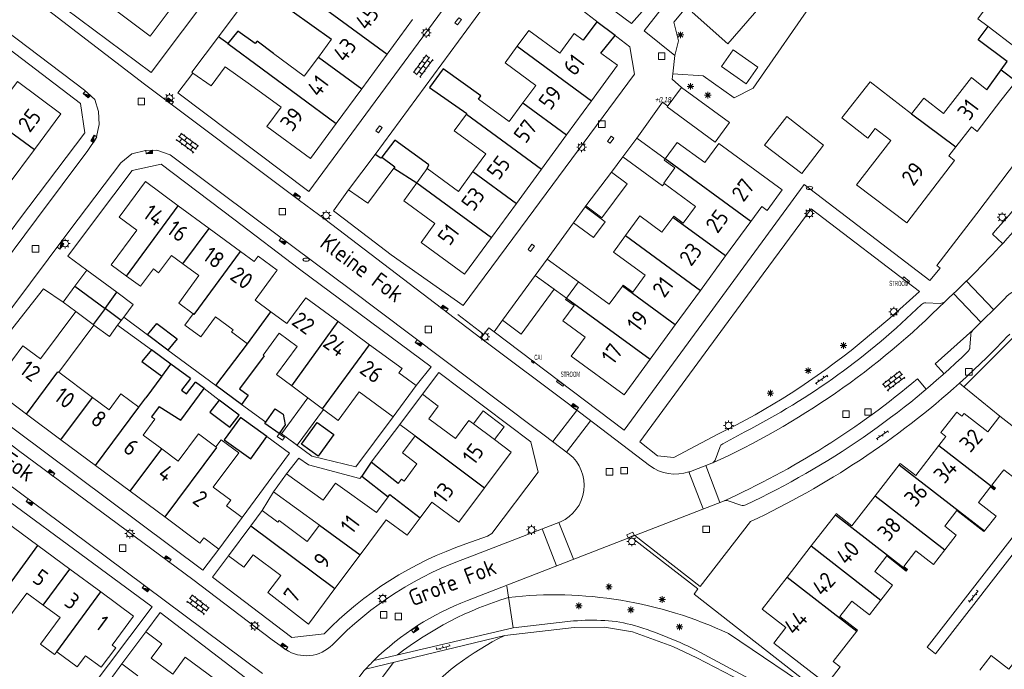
# Model space of a CAD drawing. Extents: x 168769 to 512904, y 516715 to 1559940.
# Tile 129 of 186: x 169807 to 169957, y 519681 to 519780. Entities that reach past the tile are written whole.
import ezdxf
from ezdxf.enums import TextEntityAlignment as Align

# ---------------------------------------------------------------- set-up
doc = ezdxf.new("R2010")
doc.units = 0
doc.header["$MEASUREMENT"] = 0
doc.layers.get('0').update_dxf_attribs({"linetype": 'CONTINUOUS'})
for name, color, linetype, lineweight in [('B01_HOOFDGEBOUW', 10, 'CONTINUOUS', 0), ('B02_bijgebouw', 12, 'CONTINUOUS', 0), ('B07_scheidingsmuur', 14, 'CONTINUOUS', 25), ('H01_HOOGTEPUNT', 7, 'CONTINUOUS', 18), ('Q04_wegmarkering', 7, 'CONTINUOUS', 0), ('Q21_LANTAARNPAAL', 7, 'CONTINUOUS', 18), ('Q23_kolk', 7, 'CONTINUOUS', 18), ('Q26_BOOM', 7, 'CONTINUOUS', 18), ('Q28_rioolput', 7, 'CONTINUOUS', 18), ('Q92_BRANDKRAAN', 7, 'CONTINUOUS', 0), ('Q97_TROTTOIRKOLK', 7, 'CONTINUOUS', 0), ('S02_symb_open_verh', 7, 'CONTINUOUS', 13), ('T04_Haag', 72, 'CONTINUOUS', 0), ('T09_INSTEEKSLOOT', 72, 'CONTINUOUS', 0), ('T51_CULTUURSCHEIDING', 3, 'CONTINUOUS', 0), ('V00_kant_verharding', 252, 'CONTINUOUS', 0), ('V04_Kant_op_inrit', 254, 'CONTINUOUS', 13), ('V11_VERKEERSDREMPEL', 7, 'CONTINUOUS', 0), ('W00_KANT_WATER', 140, 'CONTINUOUS', 0)]:
    doc.layers.add(name, color=color, linetype=linetype, lineweight=lineweight)
for name, color, linetype in [('B11_dakrand_hoofdgebouw', 20, 'CONTINUOUS'), ('B14_dakrand_bijgebouw', 30, 'CONTINUOUS'), ('Z02_Huisnummer', 253, 'CONTINUOUS'), ('Z06_STRAATNAAM', 7, 'CONTINUOUS')]:
    doc.layers.add(name, color=color, linetype=linetype)
doc.styles.add('ISOCP', font='isocp.shx', dxfattribs={"height": 1.8})
doc.styles.get("Standard").update_dxf_attribs({"font": 'ISOB.SHX'})

# ---------------------------------------------------------------- blocks, each defined once
blk = doc.blocks.new('Q21')
at = {"color": 0}
for points in [[(-1.5, 0), (-1, 0)], [(-1.06, 1.06), (-0.71, 0.71)], [(0, 1.5), (0, 1)], [(1.06, 1.06), (0.71, 0.71)], [(1.5, 0), (1, 0)], [(-1.06, -1.06), (-0.71, -0.71)], [(0, -1.5), (0, -1)], [(1.06, -1.06), (0.71, -0.71)]]:
    blk.add_lwpolyline(points, dxfattribs=at)
blk.add_circle((0, 0), 1, dxfattribs=at)
blk = doc.blocks.new('Q26')
at = {"color": 0}
for p, q in [((-1, 0), (1, 0)), ((-0.7, 0.7), (0.7, -0.7)), ((0.7, 0.7), (-0.7, -0.7)), ((0, 1), (0, -1))]:
    blk.add_line(p, q, dxfattribs=at)
blk = doc.blocks.new('Q28')
at = {"color": 0}
blk.add_lwpolyline([(1, 1), (1, -1), (-1, -1), (-1, 1)], close=True, dxfattribs=at)
blk = doc.blocks.new('Q23')
at = {"color": 0}
blk.add_lwpolyline([(0.99, -0.5), (-0.99, -0.5), (-0.99, 0.5), (0.99, 0.5), (0.99, -0.5)], dxfattribs=at)
blk = doc.blocks.new('Q97')
blk.add_hatch(color=256).paths.add_polyline_path([(-1, 1), (-1, 0), (1, 1)])
blk.add_line((1, 1), (-1, 0))
at = {"color": 0}
for points in [[(-1, 0), (-1, 1), (1, 1), (1, 0), (-1, 0)], [(0, 0.8), (0, 1)]]:
    blk.add_lwpolyline(points, dxfattribs=at)
blk = doc.blocks.new('Q92')
at = {"color": 0}
blk.add_ellipse((0, 0), major_axis=(-0.991, 0), ratio=0.499983, start_param=1.570796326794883, end_param=7.853981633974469, dxfattribs=at)
blk = doc.blocks.new('S024')
at = {"color": 0}
for p, q in [((0, 1.2), (6.7, 1.2)), ((0, 0), (6.7, 0)), ((0.2, 1.2), (0.2, 0)), ((1.25, 1.5), (1.25, 1.2)), ((1.25, 0), (1.25, -1.2)), ((2.3, 1.2), (2.3, 0)), ((3.35, 1.5), (3.35, 1.2)), ((3.35, 0), (3.35, -1.2)), ((4.4, 1.2), (4.4, 0)), ((5.45, 1.5), (5.45, 1.2)), ((5.45, 0), (5.45, -1.2)), ((6.5, 1.2), (6.5, 0)), ((0, -1.2), (6.7, -1.2)), ((0.2, -1.2), (0.2, -1.5)), ((2.3, -1.2), (2.3, -1.5)), ((4.4, -1.2), (4.4, -1.5)), ((6.5, -1.2), (6.5, -1.5))]:
    blk.add_line(p, q, dxfattribs=at)
blk = doc.blocks.new('S026')
for p, q in [((0, 0), (4.4, 0)), ((0.2, 0.5), (0.2, 0)), ((1.2, 0), (1.2, -0.5)), ((2.2, 0.5), (2.2, 0)), ((3.2, 0), (3.2, -0.5)), ((4.2, 0.5), (4.2, 0))]:
    blk.add_line(p, q)

msp = doc.modelspace()

# ---------------------------------------------------------------- linework, layer by layer
at = {"layer": 'B01_HOOFDGEBOUW'}
for p, q in [((169904.99, 519759.18), (169904.99, 519759.18)), ((169918.04, 519749.64), (169914.2, 519744.4)), ((169914.2, 519744.4), (169910.37, 519739.15)), ((169910.37, 519739.15), (169906.53, 519733.9)), ((169906.53, 519733.9), (169902.7, 519728.66))]:
    msp.add_line(p, q, dxfattribs=at)
for points in [[(169954.18, 519779.34), (169952.59, 519780.55), (169954.7, 519783.32), (169955.95, 519782.37), (169959.79, 519787.41)], [(169830.54, 519783.18), (169826.55, 519777.88), (169820.27, 519782.59), (169822.34, 519785.35)], [(169866.54, 519780.41), (169862.66, 519775.14)], [(169958.38, 519776.35), (169958.27, 519776.21), (169954.18, 519779.34)], [(169833.08, 519772.27), (169832.92, 519772.38), (169836.95, 519777.77)], [(169882.46, 519776.34), (169884.22, 519778.75), (169888.94, 519775.3), (169891.13, 519778.29), (169892.49, 519777.28)], [(169852.2, 519774.71), (169854.19, 519777.43)], [(169883.33, 519767.71), (169885.29, 519770.38), (169880.61, 519773.81), (169882.46, 519776.34)], [(169845.33, 519775.23), (169850.04, 519771.77), (169852.2, 519774.71)], [(169862.66, 519775.14), (169858.79, 519769.87)], [(169895.22, 519775.29), (169897.74, 519773.45), (169893.79, 519768.05)], [(169841.83, 519770.47), (169837.98, 519773.21), (169835.85, 519770.33), (169833.08, 519772.27)], [(169799.52, 519771.43), (169804.14, 519768), (169806.36, 519770.98), (169812.98, 519766.06), (169808.95, 519760.64)], [(169854.91, 519764.59), (169850.97, 519759.23), (169844.33, 519764.11), (169846.49, 519767.05), (169841.83, 519770.47)], [(169942.51, 519766.04), (169936.19, 519770.95), (169931.9, 519765.42), (169935.85, 519762.36), (169936.99, 519763.84), (169939.36, 519762), (169934.12, 519755.24)], [(169953.99, 519769.73), (169951.63, 519771.57), (169947.39, 519766.12), (169944.39, 519768.46), (169942.51, 519766.04)], [(169958.45, 519771.05), (169956.13, 519768.07)], [(169858.79, 519769.87), (169854.91, 519764.59)], [(169876.55, 519768.3), (169881.25, 519764.86), (169883.33, 519767.71)], [(169893.79, 519768.05), (169889.97, 519762.84)], [(169952.49, 519763.38), (169956.13, 519768.07)], [(169875.72, 519757.26), (169877.68, 519759.95), (169872.88, 519763.46), (169874.73, 519765.99)], [(169874.73, 519765.99), (169874.81, 519766.09)], [(169889.97, 519762.84), (169886.16, 519757.63)], [(169949.26, 519761.02), (169951.62, 519764.06), (169952.49, 519763.38)], [(169918.04, 519749.64), (169919.7, 519751.92), (169920.51, 519751.33), (169922.81, 519754.48), (169913.16, 519761.54), (169911.02, 519758.62), (169906.82, 519761.68), (169904.99, 519759.18)], [(169808.95, 519760.64), (169804.92, 519755.22)], [(169856.78, 519754.47), (169860.84, 519759.84)], [(169949.06, 519758.96), (169948.19, 519759.63), (169949.26, 519761.02)], [(169906.16, 519750.28), (169906.29, 519750.45), (169907.75, 519749.39), (169909.62, 519751.96), (169904.78, 519755.5), (169906.48, 519757.82), (169904.86, 519759), (169904.99, 519759.18)], [(169934.12, 519755.24), (169941.79, 519749.46), (169949.06, 519758.96)], [(169863.67, 519757.77), (169859.7, 519752.45), (169856.78, 519754.47)], [(169867.18, 519755.53), (169868.77, 519757.71)], [(169868.77, 519757.71), (169873.5, 519754.24), (169875.72, 519757.26)], [(169886.16, 519757.63), (169882.34, 519752.41)], [(169825.83, 519755.72), (169821.85, 519750.3), (169824.51, 519748.35), (169820.63, 519743.06)], [(169825.83, 519755.72), (169830.84, 519752.05)], [(169878.53, 519747.22), (169874.44, 519741.62), (169867.83, 519746.46), (169869.94, 519749.35), (169865.2, 519752.82), (169867.18, 519755.53)], [(169882.34, 519752.41), (169878.53, 519747.22)], [(169830.84, 519752.05), (169835.54, 519748.6)], [(169898.94, 519747.51), (169901.12, 519750.49), (169904.51, 519748.01), (169906.16, 519750.28)], [(169835.54, 519748.6), (169840.34, 519745.08)], [(169898.49, 519739.78), (169898.62, 519739.96), (169900.07, 519738.9), (169901.95, 519741.46), (169897.11, 519745), (169898.94, 519747.51)], [(169840.34, 519745.08), (169842.42, 519743.55)], [(169829.82, 519744.49), (169827.85, 519741.84), (169827.05, 519742.44), (169825.1, 519739.78)], [(169829.82, 519744.49), (169831.55, 519743.21)], [(169831.55, 519743.21), (169833.98, 519741.41)], [(169845.31, 519741.43), (169845.9, 519742.24), (169843.01, 519744.36), (169842.42, 519743.55)], [(169820.63, 519743.06), (169822.98, 519741.33)], [(169822.98, 519741.33), (169825.1, 519739.78)], [(169833.11, 519735.6), (169830.91, 519737.22), (169833.98, 519741.41)], [(169844.96, 519735.88), (169842.54, 519737.66), (169845.31, 519741.43)], [(169898.49, 519739.78), (169896.48, 519737.04), (169891.8, 519740.46), (169889.97, 519737.96)], [(169855.17, 519734.4), (169850.25, 519738.01), (169847.38, 519734.11), (169844.96, 519735.88)], [(169902.7, 519728.66), (169898.73, 519723.23), (169890.69, 519729.11), (169892.83, 519732.03), (169889.43, 519734.51), (169891.13, 519736.83), (169889.84, 519737.78), (169889.97, 519737.96)], [(169809.87, 519728.74), (169815.22, 519735.93)], [(169815.22, 519735.93), (169817.87, 519733.97)], [(169838.95, 519732.82), (169839.2, 519733.17), (169836.5, 519735.15), (169834.26, 519732.08), (169831.84, 519733.86), (169833.11, 519735.6)], [(169859.98, 519730.87), (169855.17, 519734.4)], [(169812.64, 519726.68), (169817.99, 519733.88)], [(169817.87, 519733.97), (169817.99, 519733.88)], [(169838.95, 519732.82), (169841.39, 519731.03)], [(169843.76, 519729.29), (169846.21, 519732.63), (169848.93, 519730.63)], [(169809.87, 519728.74), (169807.18, 519730.73), (169802.39, 519724.29), (169807.72, 519720.32)], [(169848.93, 519730.63), (169845.8, 519726.36), (169848.14, 519724.61)], [(169867.09, 519724.67), (169864.45, 519726.6), (169864.92, 519727.24), (169859.98, 519730.87)], [(169812.64, 519726.68), (169817.78, 519722.86)], [(169848.14, 519724.61), (169852.82, 519721.12)], [(169858.41, 519723.68), (169855.22, 519719.32)], [(169858.41, 519723.68), (169863.58, 519719.89)], [(169863.58, 519719.89), (169867.09, 519724.67)], [(169817.78, 519722.86), (169820.31, 519720.98), (169822.1, 519723.39)], [(169824.84, 519721.35), (169822.1, 519723.39)], [(169868.04, 519723.33), (169864.61, 519718.73)], [(169875.81, 519718.82), (169875.11, 519719.34), (169873.05, 519716.58), (169869, 519719.61), (169870.44, 519721.53), (169868.04, 519723.33)], [(169852.82, 519721.12), (169855.22, 519719.32)], [(169807.72, 519720.32), (169812.98, 519716.41)], [(169828.33, 519715.02), (169825.49, 519717.12), (169827.28, 519719.53), (169826.77, 519719.91)], [(169955.19, 519708.9), (169955.19, 519708.9), (169955.29, 519709.03), (169954.72, 519709.47), (169955.96, 519711.07), (169956.56, 519711.84), (169959.23, 519709.79), (169960.9, 519711.91), (169961.97, 519711.09), (169963.98, 519713.73), (169955.94, 519719.98), (169954.11, 519717.62), (169950.51, 519720.41), (169950.18, 519719.98), (169949.4, 519720.59), (169946.97, 519717.49), (169947.76, 519716.87), (169946.69, 519715.5)], [(169864.61, 519718.73), (169866.92, 519717)], [(169879.01, 519716.42), (169875.81, 519718.82)], [(169812.98, 519716.41), (169818.25, 519712.49)], [(169833.91, 519717.31), (169830.83, 519713.16)], [(169836.56, 519715.32), (169833.91, 519717.31)], [(169836.17, 519709.18), (169840.05, 519714.4), (169837.36, 519716.4), (169836.56, 519715.32)], [(169866.92, 519717), (169864.97, 519714.4), (169867.19, 519712.71)], [(169877.49, 519709.09), (169881.55, 519714.52), (169879.01, 519716.42)], [(169830.83, 519713.16), (169828.33, 519715.02)], [(169946.69, 519715.5), (169946.69, 519715.5), (169943.15, 519710.95), (169940.79, 519712.78)], [(169818.25, 519712.49), (169823.53, 519708.57)], [(169867.19, 519712.71), (169865.23, 519710.09), (169864.82, 519710.4), (169864.34, 519709.76)], [(169933.42, 519703.3), (169936.96, 519707.86), (169940.64, 519712.6), (169940.79, 519712.78)], [(169852.33, 519703.41), (169845.35, 519708.47), (169847.35, 519711.23), (169852.91, 519707.19), (169854.8, 519709.81)], [(169840.57, 519704.55), (169838.2, 519706.31), (169838.85, 519707.19), (169836.17, 519709.18)], [(169861.01, 519705.3), (169854.8, 519709.81)], [(169867.67, 519704.48), (169869.47, 519706.89), (169873.55, 519703.83), (169877.49, 519709.09)], [(169953.54, 519702.4), (169953.63, 519702.52), (169955.38, 519704.77), (169952.69, 519706.86), (169954.53, 519709.23), (169955.1, 519708.78), (169955.19, 519708.9)], [(169823.53, 519708.57), (169828.81, 519704.64)], [(169862.81, 519707.71), (169861.01, 519705.3)], [(169828.81, 519704.64), (169834.15, 519700.67), (169834.72, 519701.44), (169837, 519699.75)], [(169837, 519699.75), (169840.57, 519704.55)], [(169843.6, 519705.6), (169841.89, 519703.31)], [(169845.99, 519703.82), (169843.6, 519705.6)], [(169858.57, 519698.89), (169862.53, 519704.2), (169865.69, 519701.84), (169867.67, 519704.48)], [(169919.76, 519690.58), (169923.56, 519695.48), (169927.24, 519700.22), (169930.92, 519704.96), (169931.06, 519705.14)], [(169933.42, 519703.3), (169931.06, 519705.14)], [(169947.58, 519703.23), (169949.42, 519705.6), (169953.54, 519702.4)], [(169798.58, 519701.24), (169801.2, 519699.3), (169804.58, 519703.88), (169809.47, 519700.27)], [(169841.89, 519703.31), (169838.47, 519698.74)], [(169845.99, 519703.82), (169846.2, 519704.1), (169850.46, 519700.91)], [(169852.33, 519703.41), (169850.46, 519700.91)], [(169949.32, 519701.88), (169947.58, 519703.23)], [(169945.84, 519697.39), (169947.57, 519699.62), (169949.32, 519701.88)], [(169809.47, 519700.27), (169814.31, 519696.7)], [(169838.47, 519698.74), (169840.84, 519696.97), (169842.25, 519698.85), (169846.44, 519695.72), (169844.49, 519693.11), (169850.66, 519688.33), (169854.7, 519693.73)], [(169854.7, 519693.73), (169858.57, 519698.89)], [(169939.59, 519694.24), (169936.91, 519696.32), (169938.75, 519698.69)], [(169938.75, 519698.69), (169941.71, 519696.39)], [(169941.9, 519696.64), (169941.32, 519697.09), (169943.16, 519699.47), (169945.84, 519697.39)], [(169814.31, 519696.7), (169819.05, 519693.21)], [(169941.71, 519696.39), (169941.8, 519696.51), (169941.9, 519696.64)], [(169936.11, 519689.75), (169937.85, 519691.98), (169939.59, 519694.24)], [(169810.27, 519691.22), (169807.8, 519693.05), (169804.44, 519688.5), (169802.08, 519690.24)], [(169819.05, 519693.21), (169824.05, 519689.52)], [(169812.84, 519689.33), (169810.27, 519691.22)], [(169934.27, 519687.38), (169931.59, 519689.46), (169933.43, 519691.83), (169936.11, 519689.75)], [(169812.84, 519689.33), (169809.84, 519685.27), (169812.02, 519683.67), (169812.34, 519684.11)], [(169819.11, 519681.73), (169821.32, 519684.72), (169820.79, 519685.11), (169824.05, 519689.52)], [(169919.76, 519690.58), (169923.37, 519687.78), (169921.55, 519685.43), (169929.61, 519679.17), (169931.65, 519681.79), (169930.58, 519682.62)], [(169822.26, 519682.24), (169825.9, 519687.14)], [(169825.9, 519687.14), (169828.34, 519685.33), (169826.72, 519683.15), (169830.02, 519680.7), (169831.92, 519683.26), (169840.05, 519677.22), (169836.13, 519671.94)], [(169930.58, 519682.62), (169934.17, 519687.24), (169934.27, 519687.38)], [(169812.34, 519684.11), (169815.47, 519681.81), (169816.71, 519683.5), (169819.11, 519681.73)], [(169959.37, 519684.05), (169958.79, 519684.5), (169958.6, 519684.25), (169959.18, 519683.8), (169957.34, 519681.43), (169954.66, 519683.51), (169952.93, 519681.28)], [(169822.26, 519682.24), (169824.68, 519680.45)]]:
    msp.add_lwpolyline(points, dxfattribs=at)
at = {"layer": 'B02_bijgebouw'}
for points in [[(169907.47, 519770.08), (169914.79, 519764.72), (169912.62, 519761.76), (169905.3, 519767.12)], [(169883.07, 519732.51), (169888.07, 519739.35), (169885.21, 519741.43), (169880.21, 519734.6)]]:
    msp.add_lwpolyline(points, close=True, dxfattribs=at)
for points in [[(169929.1, 519761.27), (169925.82, 519756.98), (169920.13, 519761.26), (169923.5, 519765.64), (169929.1, 519761.27)], [(169904.99, 519759.18), (169900.66, 519762.35), (169898.57, 519759.49), (169904.6, 519755.08), (169904.86, 519755.44)], [(169892.93, 519752.03), (169895.33, 519750.22), (169899.21, 519755.37), (169896.81, 519757.18), (169892.93, 519752.03)], [(169891.04, 519749.44), (169892.82, 519751.86), (169895.87, 519749.6), (169894.09, 519747.19), (169891.04, 519749.44)], [(169885.21, 519741.43), (169889.97, 519737.96), (169891.8, 519740.46), (169887.04, 519743.93), (169885.21, 519741.43)], [(169815.11, 519739.8), (169816.92, 519742.24)], [(169816.92, 519742.24), (169821.5, 519738.86)], [(169941.98, 519740.26), (169942.18, 519740.49), (169941.32, 519741.2), (169941.13, 519740.96), (169941.98, 519740.26)], [(169813.3, 519737.35), (169815.11, 519739.8)], [(169821.5, 519738.86), (169823.97, 519737.03), (169822.54, 519735.1)], [(169815.22, 519735.93), (169813.3, 519737.35)], [(169822.16, 519734.59), (169821.61, 519733.84)], [(169822.54, 519735.1), (169822.16, 519734.59)], [(169821.61, 519733.84), (169820.35, 519732.14), (169817.99, 519733.88)], [(169884.94, 519728.05), (169885.09, 519728.24), (169884.79, 519728.49), (169884.63, 519728.3), (169884.94, 519728.05)], [(169889.39, 519724.58), (169889.54, 519724.78), (169888.59, 519725.48), (169888.44, 519725.27), (169889.39, 519724.58)], [(169852.98, 519721), (169848.95, 519715.59), (169846.57, 519717.32), (169850.56, 519722.8)], [(169879.01, 519716.42), (169880.48, 519718.38), (169877.27, 519720.78), (169875.81, 519718.82)], [(169822.26, 519682.24), (169820.46, 519679.82)]]:
    msp.add_lwpolyline(points, dxfattribs=at)
at = {"layer": 'B07_scheidingsmuur'}
for p, q in [((169918.04, 519749.64), (169904.99, 519759.18)), ((169914.2, 519744.4), (169906.16, 519750.28)), ((169898.94, 519747.51), (169910.37, 519739.15)), ((169906.53, 519733.9), (169898.49, 519739.78)), ((169889.97, 519737.96), (169902.7, 519728.66))]:
    msp.add_line(p, q, dxfattribs=at)
for points in [[(169851.35, 519783.45), (169862.66, 519775.14)], [(169838.41, 519776.79), (169838.38, 519776.75), (169843.61, 519772.9)], [(169882.46, 519776.34), (169893.79, 519768.05)], [(169852.2, 519774.71), (169858.79, 519769.87)], [(169843.61, 519772.9), (169854.91, 519764.59)], [(169956.18, 519772.77), (169958.45, 519771.05)], [(169883.33, 519767.71), (169889.97, 519762.84)], [(169874.73, 519765.99), (169886.16, 519757.63)], [(169942.51, 519766.04), (169949.26, 519761.02)], [(169802.26, 519765.51), (169808.95, 519760.64)], [(169861.82, 519759.45), (169863.83, 519757.98), (169863.67, 519757.77)], [(169875.72, 519757.26), (169882.34, 519752.41)], [(169867.18, 519755.53), (169878.53, 519747.22)], [(169822.98, 519741.33), (169830.84, 519752.05)], [(169831.55, 519743.21), (169835.54, 519748.6)], [(169833.29, 519735.47), (169840.34, 519745.08)], [(169815.11, 519739.8), (169819.69, 519736.41)], [(169819.69, 519736.41), (169821.5, 519738.86)], [(169819.69, 519736.41), (169817.87, 519733.97)], [(169822.16, 519734.59), (169819.69, 519736.41)], [(169833.29, 519735.47), (169833.11, 519735.6)], [(169841.39, 519731.03), (169844.96, 519735.88)], [(169848.14, 519724.61), (169855.17, 519734.4)], [(169852.82, 519721.12), (169859.98, 519730.87)], [(169807.72, 519720.32), (169812.52, 519726.77)], [(169812.52, 519726.77), (169812.64, 519726.68)], [(169828.33, 519726.07), (169828.34, 519726.06), (169829.73, 519727.93)], [(169812.98, 519716.41), (169817.78, 519722.86)], [(169818.25, 519712.49), (169824.84, 519721.35)], [(169866.92, 519717), (169877.49, 519709.09)], [(169823.53, 519708.57), (169828.33, 519715.02)], [(169836.68, 519715.23), (169828.81, 519704.64)], [(169836.56, 519715.32), (169836.68, 519715.23)], [(169946.69, 519715.5), (169955.19, 519708.9)], [(169940.64, 519712.6), (169953.63, 519702.52)], [(169862.81, 519707.71), (169863.06, 519708.05)], [(169863.06, 519708.05), (169867.67, 519704.48)], [(169936.96, 519707.86), (169947.57, 519699.62)], [(169930.92, 519704.96), (169941.8, 519696.51)], [(169841.89, 519703.31), (169854.7, 519693.73)], [(169852.33, 519703.41), (169858.57, 519698.89)], [(169803.62, 519692.33), (169809.47, 519700.27)], [(169927.24, 519700.22), (169937.85, 519691.98)], [(169810.27, 519691.22), (169814.31, 519696.7)], [(169923.56, 519695.48), (169934.17, 519687.24)], [(169812.34, 519684.11), (169819.05, 519693.21)]]:
    msp.add_lwpolyline(points, dxfattribs=at)
at = {"layer": 'B11_dakrand_hoofdgebouw'}
for points in [[(169847.13, 519786.55), (169845.17, 519783.87), (169854.19, 519777.43)], [(169956.18, 519772.77), (169957.06, 519774), (169952.67, 519777.33), (169954.18, 519779.34)], [(169838.41, 519776.79), (169836.95, 519777.77)], [(169845.33, 519775.23), (169842.86, 519777.14), (169842.53, 519776.75), (169839.9, 519778.67), (169838.41, 519776.79)], [(169876.55, 519768.3), (169876.9, 519768.8), (169871.19, 519772.9), (169869.09, 519770.06), (169874.81, 519766.09)], [(169953.99, 519769.73), (169956.18, 519772.77)], [(169868.77, 519757.71), (169869.02, 519758.3), (169863.81, 519762.05), (169861.82, 519759.45)], [(169861.82, 519759.45), (169861.71, 519759.32), (169860.84, 519759.84)], [(169863.67, 519757.77), (169867.18, 519755.53)], [(169826.77, 519730.12), (169825.31, 519728.3), (169828.33, 519726.07)], [(169829.73, 519727.93), (169826.77, 519730.12)], [(169836.54, 519724.65), (169841.39, 519731.03)], [(169843.76, 519729.29), (169843.91, 519729.18), (169840.18, 519724.18), (169841.48, 519723.17), (169840.46, 519721.75)], [(169832.73, 519725.73), (169829.73, 519727.93)], [(169828.33, 519726.07), (169825.89, 519722.8)], [(169834.81, 519724.19), (169833.48, 519725.17)], [(169827.94, 519721.48), (169831.25, 519719.37), (169834.81, 519724.19)], [(169840.46, 519721.75), (169836.54, 519724.65)], [(169860.2, 519712.97), (169858.78, 519710.83)], [(169864.34, 519709.76), (169860.2, 519712.97)], [(169858.78, 519710.83), (169862.81, 519707.71)]]:
    msp.add_lwpolyline(points, dxfattribs=at)
at = {"layer": 'B11_dakrand_hoofdgebouw', "flags": 128}
for points in [[(169895.22, 519775.29), (169897.37, 519777.97), (169894.57, 519780.05), (169892.49, 519777.28)], [(169832.73, 519725.73), (169831.35, 519723.94), (169832.11, 519723.37), (169833.48, 519725.17)], [(169824.84, 519721.35), (169825.89, 519722.8)], [(169827.94, 519721.48), (169826.77, 519719.91)]]:
    msp.add_lwpolyline(points, dxfattribs=at)
at = {"layer": 'B14_dakrand_bijgebouw'}
for points in [[(169826.18, 519732.37), (169827.58, 519734.1), (169830.68, 519731.79), (169829.25, 519730.04)], [(169829.25, 519730.04), (169826.18, 519732.37)], [(169837.09, 519722.43), (169835.67, 519720.6), (169838.68, 519718.32), (169840.12, 519720.16), (169837.09, 519722.43)], [(169846.21, 519717.33), (169844.04, 519718.89), (169845.61, 519721.11), (169846.81, 519720.28), (169847.12, 519718.67), (169846.21, 519717.33)], [(169844.33, 519716.9), (169840.3, 519719.78), (169837.85, 519716.4), (169841.89, 519713.5), (169844.33, 519716.9)], [(169854.53, 519717.22), (169852.14, 519713.89), (169849.61, 519715.71), (169852.01, 519719.04), (169854.53, 519717.22)]]:
    msp.add_lwpolyline(points, dxfattribs=at)
at = {"layer": 'Q04_wegmarkering'}
for points in [[(169963.07, 519754.27), (169961.4, 519755.59, -0.021495), (169954.82, 519747.74), (169956.39, 519746.3)], [(169912.12, 519712.81, 0.090301), (169947.56, 519737.43, 0.080473)], [(169913.88, 519707.06, 0.069627), (169943.42, 519725.69), (169944.75, 519724.1)]]:
    msp.add_lwpolyline(points, format="xyb", dxfattribs=at)
msp.add_lwpolyline([(169947.46, 519726.46), (169946.1, 519727.99), (169951.86, 519733.09)], dxfattribs=at)
at = {"layer": 'T04_Haag'}
msp.add_lwpolyline([(169900.32, 519701.16), (169909.98, 519693.68), (169909.43, 519692.9), (169935.23, 519672.65), (169935.86, 519673.23), (169956.07, 519657.57), (169987.74, 519633.18), (169988.27, 519633.76), (170008.88, 519617.63)], dxfattribs=at)
at = {"layer": 'T09_INSTEEKSLOOT'}
for points in [[(169864.21, 519683.61, -0.091251), (169881.11, 519692.38)], [(169914.62, 519686.89, 0.138365), (169881.11, 519692.38)], [(169854.91, 519638.52), (169851.42, 519634.06, 0.054322), (169845.28, 519628.8, -0.250081), (169839.49, 519628.21), (169835.38, 519630.99, -0.235406), (169833.69, 519635.73, -0.093625), (169837.15, 519647.24), (169863.61, 519682.47)]]:
    msp.add_lwpolyline(points, format="xyb", dxfattribs=at)
msp.add_lwpolyline([(169943.15, 519666.6), (169930.66, 519675.32), (169928.9, 519677.23), (169914.62, 519686.89)], dxfattribs=at)
at = {"layer": 'T51_CULTUURSCHEIDING'}
for points in [[(169916.97, 519792.79), (169906.33, 519780), (169907.01, 519777.17), (169906.45, 519774.96)], [(169906.14, 519772.14), (169910.78, 519771.86), (169915.5, 519768.49), (169918.4, 519769.98), (169928.2, 519784.15)], [(169880.86, 519694.1), (169881.84, 519687.73)]]:
    msp.add_lwpolyline(points, dxfattribs=at)
msp.add_lwpolyline([(169955.94, 519719.98), (169950.5, 519724.48), (169954.51, 519728.47), (169958.01, 519731.98), (169958.2, 519735.02), (169959.13, 519736.01, -0.197525), (169962.2, 519736.45, -0.119867), (169975.32, 519723.38)], format="xyb", dxfattribs=at)
at = {"layer": 'V00_kant_verharding'}
for p, q in [((169892.82, 519751.86), (169892.93, 519752.03)), ((169927.21, 519751.6), (169919.9, 519741.67)), ((169943.74, 519738.98), (169927.21, 519751.6)), ((169919.9, 519741.67), (169901.14, 519716.08)), ((169939.2, 519734.94), (169943.74, 519738.98)), ((169934.55, 519730.99), (169939.2, 519734.94)), ((169949.82, 519725.03), (169950.5, 519724.48)), ((169906.31, 519713.7), (169913.01, 519717.24)), ((169901.14, 519716.08), (169903.82, 519713.97)), ((169903.82, 519713.97), (169906.31, 519713.7))]:
    msp.add_line(p, q, dxfattribs=at)
for points in [[(169945.35, 519849.98), (169960.05, 519869.71), (169964.49, 519870.13), (169986.5, 519853.26), (170000, 519842.99), (170009.47, 519835.79), (170011.44, 519830.87), (170007.21, 519823.56), (170005.38, 519820.58), (170000, 519813.49), (169993.87, 519805.41), (169971.04, 519775.42), (169952.45, 519750.85), (169946.39, 519742.93), (169946.85, 519742.54), (169945.31, 519740.68), (169945.31, 519740.68), (169926.15, 519755.31), (169898.74, 519717.87), (169878.93, 519732.82), (169880.21, 519734.6)], [(169842.48, 519819.93), (169855.22, 519810.3), (169826.72, 519772.37), (169809.24, 519785.42), (169811.79, 519788.9)], [(169833.08, 519772.27), (169830.77, 519769.26), (169850.72, 519754.21), (169871.78, 519782.83), (169878.56, 519792.15), (169858.67, 519806.8), (169836.95, 519777.77)], [(169790.55, 519797.03), (169807.36, 519784.68), (169825.7, 519770.55), (169849.32, 519752.87), (169853.17, 519750), (169876.94, 519731.87)], [(169906.45, 519774.96), (169901.8, 519778.69), (169914.4, 519794.77)], [(169843.66, 519680.78), (169816.91, 519700.74), (169788.32, 519721.98), (169809.25, 519750), (169817.06, 519760.47), (169818.33, 519762.32), (169818.8, 519764.45), (169818.72, 519766.41), (169818.12, 519768.25), (169816.57, 519769.64), (169795.8, 519785.4), (169784.67, 519793.9)], [(169909.09, 519781.52), (169914.52, 519776.74), (169919.61, 519782.57), (169914.17, 519787.34), (169909.09, 519781.52)], [(169881.01, 519785.63), (169880.72, 519785.3), (169879.89, 519785.82), (169860.84, 519759.84)], [(169888.37, 519784.92), (169899.59, 519776.26)], [(169895.97, 519782.73), (169899.89, 519779.83), (169903.08, 519783.45)], [(169802.81, 519744.84), (169806.69, 519750), (169816.6, 519763.18), (169815.97, 519767.62), (169799.21, 519780.38), (169796.67, 519777.09)], [(169899.59, 519776.26), (169900.32, 519772.11), (169883.97, 519750), (169874.24, 519736.83), (169863.29, 519744.59), (169856.17, 519750), (169854.48, 519751.28), (169856.78, 519754.47)], [(169906.06, 519771.34), (169906.14, 519772.14), (169906.45, 519774.96)], [(169919.12, 519773.16), (169915.33, 519775.81), (169913.55, 519773.26), (169917.34, 519770.61), (169919.12, 519773.16)], [(169907.47, 519770.08), (169906.06, 519771.34)], [(169900.66, 519762.35), (169904.61, 519767.81), (169905.39, 519767.24)], [(169833.06, 519695.09), (169806.52, 519714.75), (169800.94, 519719.08), (169799.07, 519720.81), (169798.09, 519722.64), (169797.86, 519724.55), (169798.47, 519726.74), (169800.2, 519729.51), (169813.71, 519747.5), (169815.61, 519750), (169822.1, 519758.58), (169823.78, 519759.96), (169825.85, 519760.45), (169827.58, 519760.51), (169829.61, 519759.8), (169842.73, 519750), (169857.07, 519739.29), (169884.98, 519718.29)], [(169867.09, 519724.67), (169869.37, 519727.53), (169849.32, 519742.41), (169839.31, 519750), (169828.26, 519758.39), (169823.82, 519757.42), (169818.25, 519750), (169814.05, 519744.39)], [(169896.81, 519757.18), (169898.57, 519759.49)], [(169887.04, 519743.93), (169891.04, 519749.44)], [(169816.92, 519742.24), (169814.05, 519744.39)], [(169837, 519699.75), (169834.58, 519696.55), (169801.18, 519721.49), (169800.49, 519726.64), (169801.14, 519727.76), (169810.3, 519739.4)], [(169810.3, 519739.4), (169813.3, 519737.35)], [(169826.18, 519732.37), (169822.54, 519735.1)], [(169821.61, 519733.84), (169826.77, 519730.12)], [(169836.54, 519724.65), (169829.25, 519730.04)], [(169834.81, 519724.19), (169837.09, 519722.43)], [(169816.84, 519677.61), (169826.85, 519690.94), (169794.19, 519715.03), (169786.02, 519721.1), (169784.1, 519720.67), (169771.52, 519703.72), (169773.29, 519702.42)], [(169844.16, 519719.07), (169840.46, 519721.75)], [(169863.58, 519719.89), (169857.89, 519712.28), (169851.21, 519713.92), (169846.31, 519717.48)], [(169860.2, 519712.97), (169864.61, 519718.73)], [(169884.98, 519718.29), (169886.57, 519717.1)], [(169844.33, 519716.9), (169847.8, 519714.37), (169840.57, 519704.55)], [(169849.2, 519713.57), (169847.35, 519711.23)], [(169849.2, 519713.57), (169850.7, 519712.57), (169858.48, 519710.52), (169858.78, 519710.83)], [(169944.9, 519684.79), (169965.1, 519710.79)], [(169845.35, 519708.47), (169843.6, 519705.6)], [(169965.27, 519708.34), (169946.16, 519683.81)], [(169838.47, 519698.74), (169836.04, 519695.48)], [(169836.04, 519695.48), (169848.15, 519686.26)], [(169833.06, 519695.09), (169845.15, 519685.93)], [(169828.07, 519690.06), (169825.9, 519687.14)], [(169828.07, 519690.06), (169842.6, 519678.96)], [(169860.64, 519682.77), (169881.84, 519687.73)], [(169859.35, 519681.44), (169880.58, 519686.58)], [(169847.21, 519684.43), (169845.15, 519685.93)], [(169944.9, 519684.79), (169946.16, 519683.81)]]:
    msp.add_lwpolyline(points, dxfattribs=at)
for points in [[(169965.55, 519757.58, -0.050514), (169947.56, 519737.43, -0.156226), (169946.88, 519737.18), (169944.68, 519737.26, 0.176987), (169944.03, 519737.03, -0.075681), (169917.11, 519717.6), (169913.78, 519715.79, 0.203085), (169913.32, 519715.22), (169912.62, 519713.31, -0.176472), (169912.12, 519712.81), (169908.84, 519711.57, -0.008612), (169908.62, 519711.5, -0.008612)], [(169822.24, 519631.96), (169841.24, 519657.38), (169859.16, 519681.24, -0.001651), (169859.35, 519681.44, -0.011157), (169860.64, 519682.77, -0.10273), (169874.88, 519691.92), (169900.35, 519701.83), (169913.88, 519707.06, -0.18206), (169914.6, 519707.1), (169916.54, 519706.42, 0.187575), (169917.28, 519706.49, 0.082642), (169951.09, 519729.83, 0.187466), (169951.41, 519730.51), (169951.52, 519732.4, -0.18844), (169951.86, 519733.09), (169956.68, 519737.89, -0.412431), (169964.87, 519738.36, 0.008471), (169970.28, 519733.88, -0.062733), (169976.38, 519727.23)], [(169878.93, 519732.82), (169878.13, 519733.43), (169876.94, 519731.87), (169891.06, 519721.25), (169902.63, 519712.47, 0.246972), (169908.62, 519711.5)], [(169949.82, 519725.03, 0.020561), (169957.46, 519732.49)], [(169868.04, 519723.33), (169870.54, 519726.65), (169884.56, 519716.1), (169885.64, 519711.44), (169878.61, 519702.12), (169877.96, 519701.73), (169874.66, 519700.54, 0.118278), (169853.05, 519686.82), (169848.16, 519686.25)], [(169900.35, 519701.83), (169910.33, 519694.04), (169918, 519703.95, 0.073911), (169949.82, 519725.03, 0.073911)], [(169886.57, 519717.1), (169890.38, 519714.21, -0.563923), (169889.04, 519703.89), (169875.27, 519698.56, 0.119049), (169854.33, 519685.18, -0.359421), (169847.21, 519684.43)], [(170006.68, 519615.99), (169964.27, 519646.86), (169934.77, 519668.27), (169921.13, 519678.19), (169910.29, 519684.04, 0.047723), (169900.33, 519688.08, 0.059756), (169895.79, 519688.86, 0.032689), (169891.03, 519688.79), (169881.84, 519687.73)]]:
    msp.add_lwpolyline(points, format="xyb", dxfattribs=at)
msp.add_arc((169862.97, 519819.38), 113.74, 296.0982, 309.0014, dxfattribs=at)
at = {"layer": 'V04_Kant_op_inrit'}
msp.add_lwpolyline([(169877.39, 519732.45), (169873.44, 519735.47)], dxfattribs=at)
at = {"layer": 'V11_VERKEERSDREMPEL'}
for points in [[(169950.87, 519740.56), (169955, 519736.22)], [(169953.09, 519734.32), (169948.88, 519738.66)], [(169891.51, 519720.83), (169887.87, 519716.11)], [(169889.97, 519714.52), (169893.63, 519719.29)], [(169911.2, 519712.46), (169913.34, 519706.85)], [(169910.79, 519705.87), (169908.62, 519711.5)], [(169888.46, 519697.2), (169886.27, 519702.82)], [(169888.81, 519703.81), (169891.01, 519698.2)]]:
    msp.add_lwpolyline(points, dxfattribs=at)
at = {"layer": 'W00_KANT_WATER'}
for points in [[(169880.58, 519686.58), (169891.13, 519687.8), (169895.74, 519687.86)], [(169934.18, 519667.46), (169920.59, 519677.34), (169915.28, 519680.32), (169909.83, 519683.16), (169906.18, 519684.89), (169900.04, 519687.12), (169895.74, 519687.86)]]:
    msp.add_lwpolyline(points, dxfattribs=at)
msp.add_lwpolyline([(169866.99, 519676.22, -0.102014), (169880.58, 519686.58)], format="xyb", dxfattribs=at)

# ---------------------------------------------------------------- block references
at = {"layer": 'Q21_LANTAARNPAAL', "xscale": 0.5, "yscale": 0.5}
for p in [(169868.61, 519778.39), (169829.5, 519768.45), (169892.27, 519760.97), (169853.38, 519750.56), (169926.95, 519750.89), (169956.31, 519750.29), (169813.61, 519746.28), (169939.82, 519735.89), (169877.55, 519732.08), (169914.65, 519718.59), (169823.47, 519702.1), (169884.63, 519702.67), (169899.93, 519700.92), (169861.99, 519692.19), (169842.48, 519688.03)]:
    msp.add_blockref('Q21', p, dxfattribs=at)
at = {"layer": 'Q23_kolk'}
for p, xscale, yscale, rotation in [((169873.48, 519780.15), 0.4999999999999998, 0.4999999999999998, 233.8364646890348), ((169861.41, 519763.7), 0.5, 0.5, 53.77626795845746), ((169896.7, 519762.11), 0.5, 0.5, 233.7160516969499), ((169884.6, 519745.63), 0.5, 0.5, 53.71605169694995), ((169846.45, 519716.82), 0.4999999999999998, 0.4999999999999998, 144.2670817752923), ((169899.71, 519701.9), 0.4999999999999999, 0.4999999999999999, 23.05099235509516)]:
    msp.add_blockref('Q23', p, dxfattribs=dict(at, xscale=xscale, yscale=yscale, rotation=rotation))
at = {"layer": 'Q26_BOOM', "xscale": 0.5, "yscale": 0.5}
for p in [(169907.32, 519778.07), (169908.86, 519770.24), (169911.48, 519768.91), (169932.14, 519730.75), (169926.78, 519726.93), (169921.01, 519723.51), (169896.44, 519694), (169904.55, 519692.07), (169891.86, 519691.1), (169899.78, 519690.48), (169907.19, 519687.88)]:
    msp.add_blockref('Q26', p, dxfattribs=at)
at = {"layer": 'Q28_rioolput', "xscale": 0.5, "yscale": 0.5}
for p in [(169904.46, 519774.83), (169825.22, 519767.92), (169895.36, 519764.47), (169846.69, 519751.14), (169809.12, 519745.49), (169868.92, 519733.18), (169951.25, 519726.73), (169932.54, 519720.28), (169935.89, 519720.62), (169896.52, 519711.52), (169898.75, 519711.69), (169911.23, 519702.75), (169822.37, 519699.89), (169862.13, 519689.71), (169864.36, 519689.46)]:
    msp.add_blockref('Q28', p, dxfattribs=at)
at = {"layer": 'Q92_BRANDKRAAN', "xscale": 0.5, "yscale": 0.5}
for p in [(169926.98, 519754.77), (169850.31, 519743.84)]:
    msp.add_blockref('Q92', p, dxfattribs=at)
at = {"layer": 'Q97_TROTTOIRKOLK'}
for p, xscale, yscale, rotation in [((169817.08, 519769.18), 0.4999999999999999, 0.4999999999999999, 139.0213731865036), ((169829.4, 519767.77), 0.5, 0.5, 323.4155143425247), ((169818.2, 519762.13), 0.4999999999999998, 0.4999999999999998, 59.61786355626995), ((169826.4, 519760.49), 0.4999999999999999, 0.4999999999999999, 184.6806436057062), ((169848.74, 519753.3), 0.5, 0.5, 323.4155143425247), ((169812.7, 519746.16), 0.5, 0.5, 233.0877388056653), ((169846.92, 519746.86), 0.4999999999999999, 0.4999999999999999, 143.0877388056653), ((169871.24, 519736.22), 0.5, 0.5, 323.4155143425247), ((169867.63, 519731.34), 0.4999999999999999, 0.4999999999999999, 143.0877388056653), ((169891.09, 519721.23), 0.5, 0.5, 323.4155143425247), ((169811.36, 519711.17), 0.4999999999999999, 0.4999999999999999, 323.0877388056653), ((169808.37, 519707.09), 0.4999999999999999, 0.4999999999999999, 143.0877388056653), ((169829.08, 519698.04), 0.4999999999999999, 0.4999999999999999, 323.0877388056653), ((169826.05, 519693.92), 0.5, 0.5, 143.2852116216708), ((169866.79, 519687.67), 0.5000000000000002, 0.5000000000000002, 213.0328976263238), ((169846.83, 519684.71), 0.4999999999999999, 0.4999999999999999, 323.750847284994)]:
    msp.add_blockref('Q97', p, dxfattribs=dict(at, xscale=xscale, yscale=yscale, rotation=rotation))
at = {"layer": 'S02_symb_open_verh'}
for name, p, xscale, yscale, rotation in [('S024', (169867.14, 519771.97), 0.5, 0.5, 53.65095872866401), ('S024', (169830.88, 519762.63), 0.5, 0.5, 323.2290646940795), ('S024', (169938.45, 519724.36), 0.5, 0.5, 37.340449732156), ('S026', (169929.71, 519726.23), 0.4999999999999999, 0.4999999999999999, 214.2864853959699), ('S026', (169938.97, 519717.78), 0.5, 0.5, 214.6704317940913), ('S024', (169832.53, 519692.29), 0.4999999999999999, 0.4999999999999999, 323.2672771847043), ('S026', (169951.3, 519691.66), 0.5, 0.5, 52.10346804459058), ('S026', (169870.1, 519684.47), 0.5, 0.5, 14.13584564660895)]:
    msp.add_blockref(name, p, dxfattribs=dict(at, xscale=xscale, yscale=yscale, rotation=rotation))

# ---------------------------------------------------------------- texts
at = {"layer": 'B02_bijgebouw', "width": 0.5}
for s, p in [('STROOM', (169939.12, 519739.81)), ('CAI', (169885.07, 519728.55)), ('STROOM', (169889.09, 519725.98))]:
    msp.add_text(s, height=0.8, dxfattribs=at).set_placement(p)
at = {"layer": 'H01_HOOGTEPUNT', "oblique": 15, "width": 0.7125}
msp.add_text('+0.18', height=0.8, dxfattribs=at).set_placement((169904.61, 519767.81), align=Align.CENTER)
at = {"layer": 'Z02_Huisnummer', "style": 'ISOCP'}
for s, rotation, p in [('45', 53, (169859.58, 519778.61)), ('43', 53, (169856.21, 519773.75)), ('61', 53, (169891.25, 519771.68)), ('41', 53, (169852.26, 519768.46)), ('59', 53, (169887.52, 519766.47)), ('31', 53, (169951.31, 519764.88)), ('25', 53, (169808.23, 519763.05)), ('39', 53, (169848.19, 519763.2)), ('57', 53, (169883.74, 519761.39)), ('55', 53, (169879.63, 519755.82)), ('29', 53.4109, (169942.78, 519754.9)), ('53', 53, (169875.77, 519751.05)), ('14', 324.3476, (169825.28, 519750.4)), ('16', 324, (169828.91, 519747.99)), ('51', 53, (169872.16, 519745.81)), ('18', 324, (169834.39, 519743.98)), ('20', 324, (169838.54, 519740.96)), ('22', 324, (169847.94, 519734.07)), ('24', 324, (169852.68, 519730.75)), ('12', 323.0889, (169806.5, 519726.67)), ('26', 324, (169858.28, 519726.71)), ('10', 323.0854, (169811.74, 519722.58)), ('8', 323.0889, (169817.31, 519719.08)), ('32', 48, (169951.45, 519714.31)), ('6', 323.0854, (169822.27, 519714.75)), ('15', 53, (169875.9, 519712.39)), ('34', 48, (169947.51, 519709.56)), ('4', 323.0854, (169827.55, 519710.83)), ('13', 53, (169871.4, 519706.5)), ('36', 48, (169943.05, 519706)), ('2', 323.0854, (169832.83, 519706.9)), ('11', 53, (169857.33, 519701.87)), ('38', 48, (169938.98, 519700.76)), ('40', 48, (169932.64, 519697.16)), ('9', 53, (169853.24, 519696.6)), ('5', 323.3341, (169808.47, 519694.88)), ('42', 48, (169928.97, 519692.4)), ('7', 53.4705, (169848.69, 519691.33)), ('3', 323.3341, (169813.31, 519691.3)), ('44', 48, (169924.66, 519686.48)), ('1', 323.3341, (169818.05, 519687.81))]:
    msp.add_text(s, height=2.5, rotation=rotation, dxfattribs=at).set_placement(p)
at = {"layer": 'Z02_Huisnummer', "char_height": 2.5, "attachment_point": 7, "rotation": 53.4109, "style": 'ISOCP'}
for s, insert in [('27', (169916.91, 519752.47)), ('25', (169912.96, 519747.69)), ('23', (169908.94, 519742.67)), ('21', (169904.85, 519737.86)), ('19', (169900.98, 519732.63)), ('17', (169897.1, 519727.68))]:
    msp.add_mtext(s, dxfattribs=dict(at, insert=insert))
at = {"layer": 'Z06_STRAATNAAM', "style": 'ISOCP'}
for s, rotation, p in [('Kleine Fok', 323.2559, (169852.22, 519745.93)), ('Kleine Fok', 324.9845, (169795.86, 519718.27)), ('Grote Fok', 21.3545, (169866.55, 519690.98))]:
    msp.add_text(s, height=2.5, rotation=rotation, dxfattribs=at).set_placement(p)

doc.saveas('drawing.dxf')
